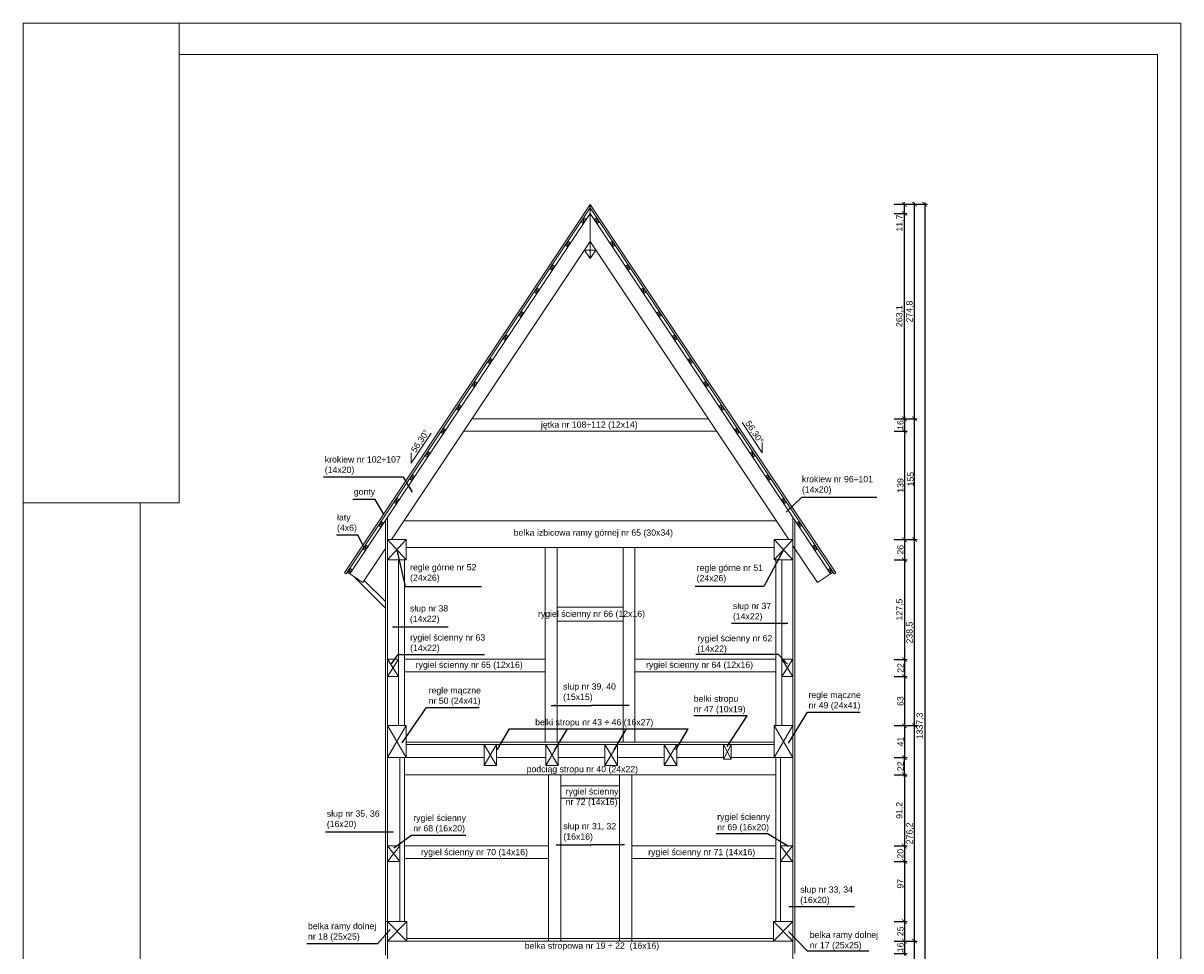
# Model space of a CAD drawing. Header units: millimetres. Extents: x -80660 to 263001, y 590205 to 619905.
# Tile 34 of 64: x 67068 to 81918, y 608011 to 619905. Entities that reach past the tile are written whole.
import ezdxf

# ---------------------------------------------------------------- set-up
doc = ezdxf.new("R2010")
doc.units = ezdxf.units.MM
doc.layers.add('l.c.9', color=3, linetype='Continuous', lineweight=9)
doc.styles.add('styl1', font='arial.ttf')
doc.dimstyles.new('stefan', dxfattribs={"dimtxt": 80, "dimasz": 60, "dimexe": 35, "dimexo": 0, "dimgap": 10, "dimtad": 1, "dimdec": 1, "dimlfac": 0.1, "dimtxsty": 'styl1', "dimblk": 'ARCHTICK', "dimcen": 2.5, "dimdle": 25, "dimadec": 0, "dimazin": 0, "dimtfac": 1, "dimtdec": 1, "dimtmove": 0, "dimatfit": 3, "dimfxl": 1, "dimarcsym": 0})

# ---------------------------------------------------------------- blocks, each defined once
blk = doc.blocks.new('_ArchTick')
at = {"color": 0, "const_width": 0.15}
blk.add_lwpolyline([(-0.5, -0.5), (0.5, 0.5)], dxfattribs=at)
blk = doc.blocks.new('*D820')
at = {"layer": 'Defpoints', "color": 0}
for p in [(78242, 610268), (78242, 609356), (78372, 609356)]:
    blk.add_point(p, dxfattribs=at)
at = {"layer": 'l.c.9', "color": 0, "lineweight": -2}
for p, q in [((78242, 610268), (78407, 610268)), ((78372, 610293), (78372, 609331)), ((78242, 609356), (78407, 609356))]:
    blk.add_line(p, q, dxfattribs=at)
at = {"layer": 'l.c.9', "color": 0, "lineweight": -2, "xscale": 60, "yscale": 60, "zscale": 60}
for p, rotation in [((78372, 610268), 90), ((78372, 609356), 270)]:
    blk.add_blockref('_ArchTick', p, dxfattribs=dict(at, rotation=rotation))
at = {"layer": 'l.c.9', "color": 0, "insert": (78314, 609812), "char_height": 80, "attachment_point": 5, "rotation": 90, "style": 'styl1'}
blk.add_mtext('91,2', dxfattribs=at)
blk = doc.blocks.new('*D835')
at = {"layer": 'Defpoints', "color": 0}
for p in [(78372, 610898), (78502, 610898), (78372, 608136)]:
    blk.add_point(p, dxfattribs=at)
at = {"layer": 'l.c.9', "color": 0, "lineweight": -2}
for p, q in [((78372, 610898), (78537, 610898)), ((78502, 608111), (78502, 610923)), ((78372, 608136), (78537, 608136))]:
    blk.add_line(p, q, dxfattribs=at)
at = {"layer": 'l.c.9', "color": 0, "lineweight": -2, "xscale": 60, "yscale": 60, "zscale": 60}
for p, rotation in [((78502, 610898), 90), ((78502, 608136), 270)]:
    blk.add_blockref('_ArchTick', p, dxfattribs=dict(at, rotation=rotation))
at = {"layer": 'l.c.9', "color": 0, "insert": (78444, 609517), "char_height": 80, "attachment_point": 5, "rotation": 90, "style": 'styl1'}
blk.add_mtext('276,2', dxfattribs=at)
blk = doc.blocks.new('*D838')
at = {"layer": 'Defpoints', "color": 0}
for p in [(78502, 617582), (78502, 604208), (78632, 604208)]:
    blk.add_point(p, dxfattribs=at)
at = {"layer": 'l.c.9', "color": 0, "lineweight": -2}
for p, q in [((78502, 617582), (78667, 617582)), ((78632, 617607), (78632, 604183)), ((78502, 604208), (78667, 604208))]:
    blk.add_line(p, q, dxfattribs=at)
at = {"layer": 'l.c.9', "color": 0, "lineweight": -2, "xscale": 60, "yscale": 60, "zscale": 60}
for p, rotation in [((78632, 617582), 90), ((78632, 604208), 270)]:
    blk.add_blockref('_ArchTick', p, dxfattribs=dict(at, rotation=rotation))
at = {"layer": 'l.c.9', "color": 0, "insert": (78574, 610895), "char_height": 80, "attachment_point": 5, "rotation": 90, "style": 'styl1'}
blk.add_mtext('1337,3', dxfattribs=at)
blk = doc.blocks.new('*D821')
at = {"layer": 'Defpoints', "color": 0}
for p in [(78242, 609356), (78242, 609156), (78372, 609156)]:
    blk.add_point(p, dxfattribs=at)
at = {"layer": 'l.c.9', "color": 0, "lineweight": -2}
for p, q in [((78242, 609356), (78407, 609356)), ((78372, 609381), (78372, 609131)), ((78242, 609156), (78407, 609156))]:
    blk.add_line(p, q, dxfattribs=at)
at = {"layer": 'l.c.9', "color": 0, "lineweight": -2, "xscale": 60, "yscale": 60, "zscale": 60}
for p, rotation in [((78372, 609356), 90), ((78372, 609156), 270)]:
    blk.add_blockref('_ArchTick', p, dxfattribs=dict(at, rotation=rotation))
at = {"layer": 'l.c.9', "color": 0, "insert": (78321, 609256), "char_height": 80, "attachment_point": 5, "rotation": 90, "style": 'styl1'}
blk.add_mtext('20', dxfattribs=at)
blk = doc.blocks.new('*D822')
at = {"layer": 'Defpoints', "color": 0}
for p in [(78242, 609356), (78242, 608386), (78372, 608386)]:
    blk.add_point(p, dxfattribs=at)
at = {"layer": 'l.c.9', "color": 0, "lineweight": -2}
for p, q in [((78242, 609356), (78407, 609356)), ((78372, 609381), (78372, 608361)), ((78242, 608386), (78407, 608386))]:
    blk.add_line(p, q, dxfattribs=at)
at = {"layer": 'l.c.9', "color": 0, "lineweight": -2, "xscale": 60, "yscale": 60, "zscale": 60}
for p, rotation in [((78372, 609356), 90), ((78372, 608386), 270)]:
    blk.add_blockref('_ArchTick', p, dxfattribs=dict(at, rotation=rotation))
at = {"layer": 'l.c.9', "color": 0, "insert": (78321, 608871), "char_height": 80, "attachment_point": 5, "rotation": 90, "style": 'styl1'}
blk.add_mtext('97', dxfattribs=at)
blk = doc.blocks.new('*D823')
at = {"layer": 'Defpoints', "color": 0}
for p in [(78242, 608386), (78242, 608136), (78372, 608136)]:
    blk.add_point(p, dxfattribs=at)
at = {"layer": 'l.c.9', "color": 0, "lineweight": -2}
for p, q in [((78372, 608411), (78372, 608111)), ((78242, 608386), (78407, 608386)), ((78242, 608136), (78407, 608136))]:
    blk.add_line(p, q, dxfattribs=at)
at = {"layer": 'l.c.9', "color": 0, "lineweight": -2, "xscale": 60, "yscale": 60, "zscale": 60}
for p, rotation in [((78372, 608386), 90), ((78372, 608136), 270)]:
    blk.add_blockref('_ArchTick', p, dxfattribs=dict(at, rotation=rotation))
at = {"layer": 'l.c.9', "color": 0, "insert": (78321, 608261), "char_height": 80, "attachment_point": 5, "rotation": 90, "style": 'styl1'}
blk.add_mtext('25', dxfattribs=at)
blk = doc.blocks.new('*D824')
at = {"layer": 'Defpoints', "color": 0}
for p in [(78242, 608136), (78242, 607976), (78372, 607976)]:
    blk.add_point(p, dxfattribs=at)
at = {"layer": 'l.c.9', "color": 0, "lineweight": -2}
for p, q in [((78242, 608136), (78407, 608136)), ((78372, 608161), (78372, 607951)), ((78242, 607976), (78407, 607976))]:
    blk.add_line(p, q, dxfattribs=at)
at = {"layer": 'l.c.9', "color": 0, "lineweight": -2, "xscale": 60, "yscale": 60, "zscale": 60}
for p, rotation in [((78372, 608136), 90), ((78372, 607976), 270)]:
    blk.add_blockref('_ArchTick', p, dxfattribs=dict(at, rotation=rotation))
at = {"layer": 'l.c.9', "color": 0, "insert": (78321, 608056), "char_height": 80, "attachment_point": 5, "rotation": 90, "style": 'styl1'}
blk.add_mtext('16', dxfattribs=at)
blk = doc.blocks.new('*D834')
at = {"layer": 'Defpoints', "color": 0}
for p in [(78372, 608136), (78502, 608136), (78372, 604208)]:
    blk.add_point(p, dxfattribs=at)
at = {"layer": 'l.c.9', "color": 0, "lineweight": -2}
for p, q in [((78372, 608136), (78537, 608136)), ((78502, 604183), (78502, 608161)), ((78372, 604208), (78537, 604208))]:
    blk.add_line(p, q, dxfattribs=at)
at = {"layer": 'l.c.9', "color": 0, "lineweight": -2, "xscale": 60, "yscale": 60, "zscale": 60}
for p, rotation in [((78502, 608136), 90), ((78502, 604208), 270)]:
    blk.add_blockref('_ArchTick', p, dxfattribs=dict(at, rotation=rotation))
at = {"layer": 'l.c.9', "color": 0, "insert": (78444, 606172), "char_height": 80, "attachment_point": 5, "rotation": 90, "style": 'styl1'}
blk.add_mtext('392,8', dxfattribs=at)
blk = doc.blocks.new('*D813')
at = {"layer": 'Defpoints', "color": 0}
for p in [(78242, 614833), (78242, 614673), (78372, 614673)]:
    blk.add_point(p, dxfattribs=at)
at = {"layer": 'l.c.9', "color": 0, "lineweight": -2}
for p, q in [((78242, 614833), (78407, 614833)), ((78372, 614858), (78372, 614648)), ((78242, 614673), (78407, 614673))]:
    blk.add_line(p, q, dxfattribs=at)
at = {"layer": 'l.c.9', "color": 0, "lineweight": -2, "xscale": 60, "yscale": 60, "zscale": 60}
for p, rotation in [((78372, 614833), 90), ((78372, 614673), 270)]:
    blk.add_blockref('_ArchTick', p, dxfattribs=dict(at, rotation=rotation))
at = {"layer": 'l.c.9', "color": 0, "insert": (78321, 614753), "char_height": 80, "attachment_point": 5, "rotation": 90, "style": 'styl1'}
blk.add_mtext('16', dxfattribs=at)
blk = doc.blocks.new('*D814')
at = {"layer": 'Defpoints', "color": 0}
for p in [(78242, 614673), (78242, 613283), (78372, 613283)]:
    blk.add_point(p, dxfattribs=at)
at = {"layer": 'l.c.9', "color": 0, "lineweight": -2}
for p, q in [((78242, 614673), (78407, 614673)), ((78372, 614698), (78372, 613258)), ((78242, 613283), (78407, 613283))]:
    blk.add_line(p, q, dxfattribs=at)
at = {"layer": 'l.c.9', "color": 0, "lineweight": -2, "xscale": 60, "yscale": 60, "zscale": 60}
for p, rotation in [((78372, 614673), 90), ((78372, 613283), 270)]:
    blk.add_blockref('_ArchTick', p, dxfattribs=dict(at, rotation=rotation))
at = {"layer": 'l.c.9', "color": 0, "insert": (78321, 613978), "char_height": 80, "attachment_point": 5, "rotation": 90, "style": 'styl1'}
blk.add_mtext('139', dxfattribs=at)
blk = doc.blocks.new('*D815')
at = {"layer": 'Defpoints', "color": 0}
for p in [(78242, 613283), (78242, 613023), (78372, 613023)]:
    blk.add_point(p, dxfattribs=at)
at = {"layer": 'l.c.9', "color": 0, "lineweight": -2}
for p, q in [((78372, 613308), (78372, 612998)), ((78242, 613283), (78407, 613283)), ((78242, 613023), (78407, 613023))]:
    blk.add_line(p, q, dxfattribs=at)
at = {"layer": 'l.c.9', "color": 0, "lineweight": -2, "xscale": 60, "yscale": 60, "zscale": 60}
for p, rotation in [((78372, 613283), 90), ((78372, 613023), 270)]:
    blk.add_blockref('_ArchTick', p, dxfattribs=dict(at, rotation=rotation))
at = {"layer": 'l.c.9', "color": 0, "insert": (78321, 613153), "char_height": 80, "attachment_point": 5, "rotation": 90, "style": 'styl1'}
blk.add_mtext('26', dxfattribs=at)
blk = doc.blocks.new('*D816')
at = {"layer": 'Defpoints', "color": 0}
for p in [(78242, 613023), (78242, 611748), (78372, 611748)]:
    blk.add_point(p, dxfattribs=at)
at = {"layer": 'l.c.9', "color": 0, "lineweight": -2}
for p, q in [((78242, 613023), (78407, 613023)), ((78372, 613048), (78372, 611723)), ((78242, 611748), (78407, 611748))]:
    blk.add_line(p, q, dxfattribs=at)
at = {"layer": 'l.c.9', "color": 0, "lineweight": -2, "xscale": 60, "yscale": 60, "zscale": 60}
for p, rotation in [((78372, 613023), 90), ((78372, 611748), 270)]:
    blk.add_blockref('_ArchTick', p, dxfattribs=dict(at, rotation=rotation))
at = {"layer": 'l.c.9', "color": 0, "insert": (78314, 612386), "char_height": 80, "attachment_point": 5, "rotation": 90, "style": 'styl1'}
blk.add_mtext('127,5', dxfattribs=at)
blk = doc.blocks.new('*D817')
at = {"layer": 'Defpoints', "color": 0}
for p in [(78242, 611748), (78242, 611528), (78372, 611528)]:
    blk.add_point(p, dxfattribs=at)
at = {"layer": 'l.c.9', "color": 0, "lineweight": -2}
for p, q in [((78242, 611748), (78407, 611748)), ((78372, 611773), (78372, 611503)), ((78242, 611528), (78407, 611528))]:
    blk.add_line(p, q, dxfattribs=at)
at = {"layer": 'l.c.9', "color": 0, "lineweight": -2, "xscale": 60, "yscale": 60, "zscale": 60}
for p, rotation in [((78372, 611748), 90), ((78372, 611528), 270)]:
    blk.add_blockref('_ArchTick', p, dxfattribs=dict(at, rotation=rotation))
at = {"layer": 'l.c.9', "color": 0, "insert": (78322, 611638), "char_height": 80, "attachment_point": 5, "rotation": 90, "style": 'styl1'}
blk.add_mtext('22', dxfattribs=at)
blk = doc.blocks.new('*D818')
at = {"layer": 'Defpoints', "color": 0}
for p in [(78242, 611528), (78242, 610898), (78372, 610898)]:
    blk.add_point(p, dxfattribs=at)
at = {"layer": 'l.c.9', "color": 0, "lineweight": -2}
for p, q in [((78242, 611528), (78407, 611528)), ((78372, 611553), (78372, 610873)), ((78242, 610898), (78407, 610898))]:
    blk.add_line(p, q, dxfattribs=at)
at = {"layer": 'l.c.9', "color": 0, "lineweight": -2, "xscale": 60, "yscale": 60, "zscale": 60}
for p, rotation in [((78372, 611528), 90), ((78372, 610898), 270)]:
    blk.add_blockref('_ArchTick', p, dxfattribs=dict(at, rotation=rotation))
at = {"layer": 'l.c.9', "color": 0, "insert": (78321, 611213), "char_height": 80, "attachment_point": 5, "rotation": 90, "style": 'styl1'}
blk.add_mtext('63', dxfattribs=at)
blk = doc.blocks.new('*D836')
at = {"layer": 'Defpoints', "color": 0}
for p in [(78372, 613283), (78502, 613283), (78372, 610898)]:
    blk.add_point(p, dxfattribs=at)
at = {"layer": 'l.c.9', "color": 0, "lineweight": -2}
for p, q in [((78502, 610873), (78502, 613308)), ((78372, 613283), (78537, 613283)), ((78372, 610898), (78537, 610898))]:
    blk.add_line(p, q, dxfattribs=at)
at = {"layer": 'l.c.9', "color": 0, "lineweight": -2, "xscale": 60, "yscale": 60, "zscale": 60}
for p, rotation in [((78502, 613283), 90), ((78502, 610898), 270)]:
    blk.add_blockref('_ArchTick', p, dxfattribs=dict(at, rotation=rotation))
at = {"layer": 'l.c.9', "color": 0, "insert": (78444, 612091), "char_height": 80, "attachment_point": 5, "rotation": 90, "style": 'styl1'}
blk.add_mtext('238,5', dxfattribs=at)
blk = doc.blocks.new('*D837')
at = {"layer": 'Defpoints', "color": 0}
for p in [(78372, 614833), (78502, 614833), (78372, 613283)]:
    blk.add_point(p, dxfattribs=at)
at = {"layer": 'l.c.9', "color": 0, "lineweight": -2}
for p, q in [((78372, 614833), (78537, 614833)), ((78502, 613258), (78502, 614858)), ((78372, 613283), (78537, 613283))]:
    blk.add_line(p, q, dxfattribs=at)
at = {"layer": 'l.c.9', "color": 0, "lineweight": -2, "xscale": 60, "yscale": 60, "zscale": 60}
for p, rotation in [((78502, 614833), 90), ((78502, 613283), 270)]:
    blk.add_blockref('_ArchTick', p, dxfattribs=dict(at, rotation=rotation))
at = {"layer": 'l.c.9', "color": 0, "insert": (78451, 614058), "char_height": 80, "attachment_point": 5, "rotation": 90, "style": 'styl1'}
blk.add_mtext('155', dxfattribs=at)
blk = doc.blocks.new('*D819')
at = {"layer": 'Defpoints', "color": 0}
for p in [(78242, 610898), (78242, 610488), (78372, 610488)]:
    blk.add_point(p, dxfattribs=at)
at = {"layer": 'l.c.9', "color": 0, "lineweight": -2}
for p, q in [((78242, 610898), (78407, 610898)), ((78372, 610923), (78372, 610463)), ((78242, 610488), (78407, 610488))]:
    blk.add_line(p, q, dxfattribs=at)
at = {"layer": 'l.c.9', "color": 0, "lineweight": -2, "xscale": 60, "yscale": 60, "zscale": 60}
for p, rotation in [((78372, 610898), 90), ((78372, 610488), 270)]:
    blk.add_blockref('_ArchTick', p, dxfattribs=dict(at, rotation=rotation))
at = {"layer": 'l.c.9', "color": 0, "insert": (78322, 610693), "char_height": 80, "attachment_point": 5, "rotation": 90, "style": 'styl1'}
blk.add_mtext('41', dxfattribs=at)
blk = doc.blocks.new('*D839')
at = {"layer": 'Defpoints', "color": 0}
for p in [(78242, 617464), (78372, 617464), (78242, 614833)]:
    blk.add_point(p, dxfattribs=at)
at = {"layer": 'l.c.9', "color": 0, "lineweight": -2}
for p, q in [((78242, 617464), (78407, 617464)), ((78372, 614808), (78372, 617489)), ((78242, 614833), (78407, 614833))]:
    blk.add_line(p, q, dxfattribs=at)
at = {"layer": 'l.c.9', "color": 0, "lineweight": -2, "xscale": 60, "yscale": 60, "zscale": 60}
for p, rotation in [((78372, 617464), 90), ((78372, 614833), 270)]:
    blk.add_blockref('_ArchTick', p, dxfattribs=dict(at, rotation=rotation))
at = {"layer": 'l.c.9', "color": 0, "insert": (78314, 616149), "char_height": 80, "attachment_point": 5, "rotation": 90, "style": 'styl1'}
blk.add_mtext('263,1', dxfattribs=at)
blk = doc.blocks.new('*D840')
at = {"layer": 'Defpoints', "color": 0}
for p in [(78242, 617582), (78242, 617464), (78372, 617582)]:
    blk.add_point(p, dxfattribs=at)
at = {"layer": 'l.c.9', "color": 0, "lineweight": -2}
for p, q in [((78242, 617582), (78407, 617582)), ((78242, 617464), (78407, 617464)), ((78372, 617439), (78372, 617607))]:
    blk.add_line(p, q, dxfattribs=at)
at = {"layer": 'l.c.9', "color": 0, "lineweight": -2, "xscale": 60, "yscale": 60, "zscale": 60}
for p, rotation in [((78372, 617582), 90), ((78372, 617464), 270)]:
    blk.add_blockref('_ArchTick', p, dxfattribs=dict(at, rotation=rotation))
at = {"layer": 'l.c.9', "color": 0, "insert": (78315, 617341), "char_height": 80, "attachment_point": 5, "rotation": 90, "style": 'styl1'}
blk.add_mtext('11,7', dxfattribs=at)
blk = doc.blocks.new('*D841')
at = {"layer": 'Defpoints', "color": 0}
for p in [(78372, 617582), (78502, 617582), (78372, 614833)]:
    blk.add_point(p, dxfattribs=at)
at = {"layer": 'l.c.9', "color": 0, "lineweight": -2}
for p, q in [((78372, 617582), (78537, 617582)), ((78502, 614808), (78502, 617607)), ((78372, 614833), (78537, 614833))]:
    blk.add_line(p, q, dxfattribs=at)
at = {"layer": 'l.c.9', "color": 0, "lineweight": -2, "xscale": 60, "yscale": 60, "zscale": 60}
for p, rotation in [((78502, 617582), 90), ((78502, 614833), 270)]:
    blk.add_blockref('_ArchTick', p, dxfattribs=dict(at, rotation=rotation))
at = {"layer": 'l.c.9', "color": 0, "insert": (78444, 616207), "char_height": 80, "attachment_point": 5, "rotation": 90, "style": 'styl1'}
blk.add_mtext('274,8', dxfattribs=at)
blk = doc.blocks.new('*D842')
at = {"layer": 'Defpoints', "color": 0}
for p in [(78242, 610488), (78372, 610488), (78242, 610268)]:
    blk.add_point(p, dxfattribs=at)
at = {"layer": 'l.c.9', "color": 0, "lineweight": -2}
for p, q in [((78242, 610488), (78407, 610488)), ((78372, 610243), (78372, 610513)), ((78242, 610268), (78407, 610268))]:
    blk.add_line(p, q, dxfattribs=at)
at = {"layer": 'l.c.9', "color": 0, "lineweight": -2, "xscale": 60, "yscale": 60, "zscale": 60}
for p, rotation in [((78372, 610488), 90), ((78372, 610268), 270)]:
    blk.add_blockref('_ArchTick', p, dxfattribs=dict(at, rotation=rotation))
at = {"layer": 'l.c.9', "color": 0, "insert": (78322, 610378), "char_height": 80, "attachment_point": 5, "rotation": 90, "style": 'styl1'}
blk.add_mtext('22', dxfattribs=at)

msp = doc.modelspace()

# ---------------------------------------------------------------- linework, layer by layer
at = {"layer": 'l.c.9', "color": 0}
for p, q in [((67068.05, 619904.52), (67068.05, 598904.52)), ((81918.05, 619904.52), (67068.05, 619904.52)), ((69068.05, 619904.52), (69068.05, 613754.52)), ((81918.05, 619904.52), (81918.05, 598904.52)), ((81618.05, 619504.52), (69068.05, 619504.52)), ((81618.05, 619504.52), (81618.05, 599204.52)), ((71190.94, 612858.35), (74340.94, 617581.57)), ((71211.74, 612844.47), (74340.94, 617536.51)), ((71258.89, 612843.08), (74340.94, 617464.42)), ((77490.94, 612858.35), (74340.94, 617581.57)), ((74340.94, 617103.96), (74340.94, 617581.57)), ((77470.14, 612844.47), (74340.94, 617536.51)), ((77422.99, 612843.08), (74340.94, 617464.42)), ((74221.77, 617357.83), (74255.06, 617407.74)), ((74221.77, 617357.83), (74288.34, 617385.55)), ((74221.77, 617357.83), (74255.05, 617335.63)), ((74255.06, 617407.74), (74255.05, 617335.63)), ((74255.06, 617407.74), (74288.34, 617385.55)), ((74426.82, 617407.74), (74393.54, 617385.55)), ((74393.54, 617385.55), (74460.11, 617357.83)), ((74460.11, 617357.83), (74426.82, 617407.74)), ((74426.83, 617335.63), (74426.82, 617407.74)), ((74460.11, 617357.83), (74426.83, 617335.63)), ((71792.9, 613283.35), (74340.94, 617103.96)), ((74022.02, 617058.32), (74055.31, 617108.24)), ((74022.02, 617058.32), (74088.59, 617086.05)), ((74022.02, 617058.32), (74055.3, 617036.13)), ((74055.31, 617108.24), (74055.3, 617036.13)), ((74055.31, 617108.24), (74088.59, 617086.05)), ((76888.97, 613283.35), (74340.94, 617103.96)), ((74340.94, 617103.96), (74340.94, 616887.68)), ((74626.56, 617108.24), (74593.28, 617086.05)), ((74593.28, 617086.05), (74659.85, 617058.32)), ((74659.85, 617058.32), (74626.56, 617108.24)), ((74626.57, 617036.13), (74626.56, 617108.24)), ((74659.85, 617058.32), (74626.57, 617036.13)), ((74340.94, 616887.68), (74268.82, 616995.82)), ((74413.06, 616995.82), (74268.82, 616995.82)), ((74340.94, 616887.68), (74413.06, 616995.82)), ((73822.28, 616758.82), (73855.57, 616808.74)), ((73822.28, 616758.82), (73888.85, 616786.54)), ((73822.28, 616758.82), (73855.56, 616736.62)), ((73855.57, 616808.74), (73855.56, 616736.62)), ((73855.57, 616808.74), (73888.85, 616786.54)), ((74826.31, 616808.74), (74793.03, 616786.54)), ((74793.03, 616786.54), (74859.6, 616758.82)), ((74859.6, 616758.82), (74826.31, 616808.74)), ((74826.32, 616736.62), (74826.31, 616808.74)), ((74859.6, 616758.82), (74826.32, 616736.62)), ((73622.54, 616459.31), (73655.83, 616509.23)), ((73622.54, 616459.31), (73689.1, 616487.04)), ((73622.54, 616459.31), (73655.81, 616437.12)), ((73655.83, 616509.23), (73655.81, 616437.12)), ((73655.83, 616509.23), (73689.1, 616487.04)), ((75026.05, 616509.23), (74992.77, 616487.04)), ((74992.77, 616487.04), (75059.34, 616459.31)), ((75059.34, 616459.31), (75026.05, 616509.23)), ((75026.06, 616437.12), (75026.05, 616509.23)), ((75059.34, 616459.31), (75026.06, 616437.12)), ((73422.79, 616159.81), (73456.08, 616209.73)), ((73422.79, 616159.81), (73489.36, 616187.53)), ((73422.79, 616159.81), (73456.07, 616137.62)), ((73456.08, 616209.73), (73456.07, 616137.62)), ((73456.08, 616209.73), (73489.36, 616187.53)), ((75225.79, 616209.73), (75192.52, 616187.53)), ((75192.52, 616187.53), (75259.08, 616159.81)), ((75259.08, 616159.81), (75225.79, 616209.73)), ((75225.81, 616137.62), (75225.79, 616209.73)), ((75259.08, 616159.81), (75225.81, 616137.62)), ((73223.05, 615860.31), (73256.34, 615910.23)), ((73223.05, 615860.31), (73289.62, 615888.03)), ((73223.05, 615860.31), (73256.33, 615838.11)), ((73256.34, 615910.23), (73256.33, 615838.11)), ((73256.34, 615910.23), (73289.62, 615888.03)), ((75425.54, 615910.23), (75392.26, 615888.03)), ((75392.26, 615888.03), (75458.83, 615860.31)), ((75458.83, 615860.31), (75425.54, 615910.23)), ((75425.55, 615838.11), (75425.54, 615910.23)), ((75458.83, 615860.31), (75425.55, 615838.11)), ((73023.3, 615560.8), (73056.59, 615610.72)), ((73023.3, 615560.8), (73089.87, 615588.53)), ((73023.3, 615560.8), (73056.58, 615538.61)), ((73056.59, 615610.72), (73056.58, 615538.61)), ((73056.59, 615610.72), (73089.87, 615588.53)), ((75625.28, 615610.72), (75592, 615588.53)), ((75592, 615588.53), (75658.57, 615560.8)), ((75658.57, 615560.8), (75625.28, 615610.72)), ((75625.29, 615538.61), (75625.28, 615610.72)), ((75658.57, 615560.8), (75625.29, 615538.61)), ((72823.56, 615261.3), (72856.85, 615311.22)), ((72823.56, 615261.3), (72890.13, 615289.02)), ((72823.56, 615261.3), (72856.84, 615239.11)), ((72856.85, 615311.22), (72856.84, 615239.11)), ((72856.85, 615311.22), (72890.13, 615289.02)), ((75825.03, 615311.22), (75791.75, 615289.02)), ((75791.75, 615289.02), (75858.32, 615261.3)), ((75858.32, 615261.3), (75825.03, 615311.22)), ((75825.04, 615239.11), (75825.03, 615311.22)), ((75858.32, 615261.3), (75825.04, 615239.11)), ((72623.82, 614961.8), (72657.11, 615011.71)), ((72623.82, 614961.8), (72690.38, 614989.52)), ((72623.82, 614961.8), (72657.09, 614939.6)), ((72657.11, 615011.71), (72657.09, 614939.6)), ((72657.11, 615011.71), (72690.38, 614989.52)), ((76024.77, 615011.71), (75991.49, 614989.52)), ((75991.49, 614989.52), (76058.06, 614961.8)), ((76058.06, 614961.8), (76024.77, 615011.71)), ((76024.78, 614939.6), (76024.77, 615011.71)), ((76058.06, 614961.8), (76024.78, 614939.6)), ((75855.25, 614833.35), (72826.63, 614833.35)), ((72044.69, 614262.76), (72302.34, 614649.09)), ((72424.07, 614662.29), (72457.36, 614712.21)), ((72424.07, 614662.29), (72490.64, 614690.02)), ((72424.07, 614662.29), (72457.35, 614640.1)), ((72457.36, 614712.21), (72457.35, 614640.1)), ((72457.36, 614712.21), (72490.64, 614690.02)), ((75961.96, 614673.35), (72719.92, 614673.35)), ((76224.51, 614712.21), (76191.24, 614690.02)), ((76191.24, 614690.02), (76257.8, 614662.29)), ((76257.8, 614662.29), (76224.51, 614712.21)), ((76224.53, 614640.1), (76224.51, 614712.21)), ((76257.8, 614662.29), (76224.53, 614640.1)), ((76549.06, 614396.79), (76291.41, 614783.12)), ((76549.06, 614529.01), (76549.06, 614396.79)), ((72044.69, 614394.99), (72044.69, 614262.76)), ((72224.33, 614362.79), (72257.62, 614412.71)), ((72224.33, 614362.79), (72290.9, 614390.51)), ((72224.33, 614362.79), (72257.61, 614340.6)), ((72257.62, 614412.71), (72257.61, 614340.6)), ((72257.62, 614412.71), (72290.9, 614390.51)), ((76424.26, 614412.71), (76390.98, 614390.51)), ((76390.98, 614390.51), (76457.55, 614362.79)), ((76457.55, 614362.79), (76424.26, 614412.71)), ((76424.27, 614340.6), (76424.26, 614412.71)), ((76457.55, 614362.79), (76424.27, 614340.6)), ((72024.58, 614063.29), (72057.87, 614113.2)), ((72024.58, 614063.29), (72091.15, 614091.01)), ((72024.58, 614063.29), (72057.86, 614041.09)), ((72057.87, 614113.2), (72057.86, 614041.09)), ((72057.87, 614113.2), (72091.15, 614091.01)), ((76624, 614113.2), (76590.72, 614091.01)), ((76590.72, 614091.01), (76657.29, 614063.29)), ((76657.29, 614063.29), (76624, 614113.2)), ((76624.01, 614041.09), (76624, 614113.2)), ((76657.29, 614063.29), (76624.01, 614041.09)), ((67068.05, 613754.52), (69068.05, 613754.52)), ((68568.05, 613754.52), (68568.05, 598904.52)), ((71824.84, 613763.78), (71858.13, 613813.7)), ((71824.84, 613763.78), (71891.41, 613791.51)), ((71824.84, 613763.78), (71858.12, 613741.59)), ((71858.13, 613813.7), (71858.12, 613741.59)), ((71858.13, 613813.7), (71891.41, 613791.51)), ((76823.75, 613813.7), (76790.47, 613791.51)), ((76790.47, 613791.51), (76857.04, 613763.78)), ((76857.04, 613763.78), (76823.75, 613813.7)), ((76823.76, 613741.59), (76823.75, 613813.7)), ((76857.04, 613763.78), (76823.76, 613741.59)), ((71625.1, 613464.28), (71658.39, 613514.2)), ((71625.1, 613464.28), (71691.66, 613492)), ((71625.1, 613464.28), (71658.37, 613442.09)), ((71658.39, 613514.2), (71658.37, 613442.09)), ((71658.39, 613514.2), (71691.66, 613492)), ((71715.94, 613528.4), (71715.94, 610687.76)), ((71740.94, 607376.35), (71740.94, 613565.89)), ((76728.91, 613523.35), (71952.97, 613523.35)), ((76940.94, 613205.42), (76940.94, 613565.89)), ((76965.94, 607976.35), (76965.94, 613528.4)), ((77023.49, 613514.2), (76990.21, 613492)), ((76990.21, 613492), (77056.78, 613464.28)), ((77056.78, 613464.28), (77023.49, 613514.2)), ((77023.5, 613442.09), (77023.49, 613514.2)), ((77056.78, 613464.28), (77023.5, 613442.09)), ((71425.28, 612732.11), (71715.94, 613167.94)), ((71425.35, 613164.78), (71458.64, 613214.69)), ((71425.35, 613164.78), (71491.92, 613192.5)), ((71425.35, 613164.78), (71458.63, 613142.58)), ((71458.64, 613214.69), (71458.63, 613142.58)), ((71458.64, 613214.69), (71491.92, 613192.5)), ((71458.64, 613214.69), (71491.92, 613192.5)), ((71740.94, 613283.35), (71981.68, 613283.35)), ((71980.94, 613283.35), (71740.94, 613023.35)), ((71740.94, 613283.35), (71980.94, 613023.35)), ((71980.94, 613023.35), (71980.94, 613283.35)), ((76701.68, 613183.35), (71981.68, 613183.35)), ((73765.94, 610688.35), (73765.94, 613183.35)), ((73915.94, 610688.35), (73915.94, 613183.35)), ((74765.94, 610688.35), (74765.94, 613183.35)), ((74915.94, 610688.35), (74915.94, 613183.35)), ((76940.94, 613283.35), (76700.2, 613283.35)), ((76700.94, 613023.35), (76700.94, 613283.35)), ((76940.94, 613283.35), (76700.94, 613023.35)), ((76700.94, 613283.35), (76940.94, 613023.35)), ((76940.94, 607376.35), (76940.94, 613283.35)), ((77256.6, 612732.11), (76940.94, 613205.42)), ((77223.23, 613214.69), (77189.96, 613192.5)), ((77223.23, 613214.69), (77189.96, 613192.5)), ((77189.96, 613192.5), (77256.52, 613164.78)), ((77256.52, 613164.78), (77223.23, 613214.69)), ((77223.25, 613142.58), (77223.23, 613214.69)), ((77256.52, 613164.78), (77223.25, 613142.58)), ((71715.94, 607957.25), (71715.94, 613106.23)), ((71740.94, 613023.35), (71980.94, 613023.35)), ((71880.94, 610898.35), (71880.94, 613023.35)), ((71960.87, 610898.35), (71960.87, 613023.35)), ((76940.94, 613023.35), (76700.94, 613023.35)), ((76721, 610898.35), (76721, 613023.35)), ((76800.94, 613023.35), (76800.94, 610898.35)), ((71225.61, 612865.27), (71258.9, 612915.19)), ((71225.61, 612865.27), (71292.18, 612893)), ((71225.61, 612865.27), (71258.89, 612843.08)), ((71258.9, 612915.19), (71258.89, 612843.08)), ((71258.9, 612915.19), (71292.18, 612893)), ((77422.98, 612915.19), (77389.7, 612893)), ((77389.7, 612893), (77456.27, 612865.27)), ((77456.27, 612865.27), (77422.98, 612915.19)), ((77422.99, 612843.08), (77422.98, 612915.19)), ((77456.27, 612865.27), (77422.99, 612843.08)), ((71190.94, 612858.35), (71211.74, 612844.47)), ((71258.89, 612843.08), (71425.28, 612732.11)), ((71715.94, 612402.86), (71309.43, 612809.37)), ((71715.94, 612487.72), (71443.79, 612759.87)), ((77422.99, 612843.08), (77256.6, 612732.11)), ((77490.94, 612858.35), (77470.14, 612844.47)), ((74765.94, 612418.35), (73915.94, 612418.35)), ((74765.94, 612238.35), (73915.94, 612238.35)), ((71880.94, 611748.35), (71740.94, 611528.35)), ((71740.94, 611748.35), (71880.94, 611528.35)), ((71880.94, 611748.35), (71740.94, 611748.35)), ((73765.94, 611748.35), (71960.87, 611748.35)), ((76721, 611748.35), (74915.94, 611748.35)), ((76800.94, 611748.35), (76940.94, 611748.35)), ((76940.94, 611748.35), (76800.94, 611528.35)), ((76800.94, 611748.35), (76940.94, 611528.35)), ((71880.94, 611528.35), (71740.94, 611528.35)), ((73765.94, 611588.35), (71960.87, 611588.35)), ((76721, 611588.35), (74915.94, 611588.35)), ((76800.94, 611528.35), (76940.94, 611528.35)), ((76940.94, 610825.35), (76940.94, 611235.35)), ((71740.94, 610898.35), (71980.94, 610488.35)), ((71980.94, 610898.35), (71740.94, 610898.35)), ((71740.94, 610488.35), (71740.94, 610898.35)), ((71980.94, 610898.35), (71740.94, 610488.35)), ((71980.94, 610488.35), (71980.94, 610898.35)), ((76700.94, 610488.35), (76700.94, 610898.35)), ((76940.94, 610898.35), (76700.94, 610488.35)), ((76700.94, 610898.35), (76940.94, 610488.35)), ((76940.94, 610898.35), (76700.94, 610898.35)), ((76700.94, 610688.35), (71980.94, 610688.35)), ((76700.94, 610656.35), (71980.94, 610656.35)), ((73140.94, 610656.35), (72980.94, 610386.35)), ((72980.94, 610656.35), (73140.94, 610386.35)), ((72980.94, 610386.35), (72980.94, 610656.35)), ((72980.94, 610656.35), (73140.94, 610656.35)), ((73140.94, 610386.35), (73140.94, 610656.35)), ((73930.94, 610656.35), (73770.94, 610386.35)), ((73930.94, 610386.35), (73770.94, 610656.35)), ((73770.94, 610386.35), (73770.94, 610656.35)), ((73770.94, 610656.35), (73930.94, 610656.35)), ((73930.94, 610386.35), (73930.94, 610656.35)), ((74690.94, 610656.35), (74530.94, 610386.35)), ((74690.94, 610386.35), (74530.94, 610656.35)), ((74530.94, 610386.35), (74530.94, 610656.35)), ((74530.94, 610656.35), (74690.94, 610656.35)), ((74690.94, 610386.35), (74690.94, 610656.35)), ((75450.94, 610386.35), (75290.94, 610656.35)), ((75450.94, 610656.35), (75290.94, 610386.35)), ((75290.94, 610386.35), (75290.94, 610656.35)), ((75290.94, 610656.35), (75450.94, 610656.35)), ((75450.94, 610386.35), (75450.94, 610656.35)), ((76150.94, 610466.35), (76050.94, 610656.35)), ((76150.94, 610656.35), (76050.94, 610466.35)), ((76050.94, 610466.35), (76050.94, 610656.35)), ((76050.94, 610656.35), (76150.94, 610656.35)), ((76150.94, 610466.35), (76150.94, 610656.35)), ((71980.94, 610488.35), (71740.94, 610488.35)), ((71900.94, 608386.35), (71900.94, 610488.35)), ((71960.87, 608386.35), (71960.87, 610488.35)), ((72980.94, 610488.35), (71980.94, 610488.35)), ((73770.94, 610488.35), (73140.94, 610488.35)), ((74530.94, 610488.35), (73930.94, 610488.35)), ((75290.94, 610488.35), (74690.94, 610488.35)), ((76050.94, 610488.35), (75450.94, 610488.35)), ((76637.83, 610488.35), (76150.94, 610488.35)), ((76700.94, 610488.35), (76150.94, 610488.35)), ((76940.94, 610488.35), (76700.94, 610488.35)), ((76721, 608386.35), (76721, 610488.35)), ((76780.94, 608386.35), (76780.94, 610488.35)), ((73140.94, 610386.35), (72980.94, 610386.35)), ((73930.94, 610386.35), (73770.94, 610386.35)), ((74690.94, 610386.35), (74530.94, 610386.35)), ((75450.94, 610386.35), (75290.94, 610386.35)), ((76150.94, 610466.35), (76050.94, 610466.35)), ((76721, 610268.35), (71960.87, 610268.35)), ((73805.94, 608136.35), (73805.94, 610268.35)), ((73965.94, 608136.35), (73965.94, 610268.35)), ((74715.94, 608136.35), (74715.94, 610268.35)), ((74875.94, 608136.35), (74875.94, 610268.35)), ((74715.94, 610128.35), (73965.94, 610128.35)), ((74715.94, 609968.35), (73965.94, 609968.35)), ((71900.94, 609356.35), (71740.94, 609356.35)), ((71900.94, 609156.35), (71740.94, 609356.35)), ((71900.94, 609356.35), (71740.94, 609156.35)), ((73805.94, 609356.35), (71960.87, 609356.35)), ((76721, 609356.35), (74875.94, 609356.35)), ((76937.83, 609356.35), (76780.94, 609356.35)), ((76780.94, 609356.35), (76937.83, 609156.35)), ((76937.83, 609356.35), (76780.94, 609156.35)), ((71900.94, 609156.35), (71740.94, 609156.35)), ((73805.94, 609196.35), (71960.87, 609196.35)), ((76721, 609196.35), (74875.94, 609196.35)), ((76937.83, 609156.35), (76780.94, 609156.35)), ((71990.94, 608386.35), (71715.94, 608386.35)), ((71740.94, 608386.35), (71990.94, 608136.35)), ((71990.94, 608386.35), (71740.94, 608136.35)), ((71990.94, 608386.35), (71990.94, 608136.35)), ((76690.94, 608136.35), (76690.94, 608386.35)), ((76690.94, 608386.35), (76940.94, 608136.35)), ((76940.94, 608386.35), (76690.94, 608136.35)), ((76940.94, 608386.35), (76690.94, 608386.35)), ((76940.94, 608136.35), (71740.94, 608136.35)), ((76690.94, 608168.35), (71990.94, 608168.35)), ((76278.79, 608168.35), (76072.77, 608168.35))]:
    msp.add_line(p, q, dxfattribs=at)

# ---------------------------------------------------------------- texts
at = {"layer": 'l.c.9', "color": 0, "width": 2924.252, "attachment_point": 1}
for s, insert, char_height in [('{\\fArial|b0|i0|c238|p34;jętka nr 108\\fArial|b0|i0|c238|p32;÷112 \\fArial|b0|i0|c238|p34;(12x14)}', (73708.96, 614797.57), 80), ('{\\fArial|b0|i0|c238|p34;krokiew nr 102÷107\\P(14x20)}', (70937.25, 614351.14), 80), ('{\\fArial|b0|i0|c238|p34;krokiew nr 96\\fArial|b0|i0|c238|p32;÷101\\fMS Shell Dlg|b0|i0|c238|p0; \\P\\fArial|b0|i0|c238|p34;(14x20)}', (77057.18, 614098.7), 80), ('{\\fArial|b0|i0|c238|p34;gonty}', (71309.11, 613938.13), 80), ('{\\fArial|b0|i0|c238|p34;łaty\\P(4x6)}', (71094.42, 613608.94), 80), ('{\\fArial|b0|i0|c238|p34;belka izbicowa ramy górnej nr 65 (30x34)}', (73360.22, 613413.09), 80), ('{\\fArial|b0|i0|c238|p34;regle górne nr 52 \\P(24x26)}', (72031.38, 612968.56), 80), ('{\\fArial|b0|i0|c238|p34;regle górne nr 51 \\P(24x26)}', (75707.3, 612962.79), 80), ('{\\fArial|b0|i0|c238|p34; \\Psłup nr 38\\P(14x22)}', (72028.98, 612575.32), 80), ('{\\fArial|b0|i0|c238|p34; \\Psłup nr 37\\P(14x22)}', (76172.33, 612605.97), 80), ('{\\fArial|b0|i0|c238|p34;rygiel ścienny nr 66 (12x16)}', (73672.03, 612371.82), 80), ('{\\fArial|b0|i0|c238|p34;rygiel ścienny nr 63 \\P(14x22)}', (72031.91, 612068.91), 80), ('{\\fArial|b0|i0|c238|p34;rygiel ścienny nr 62 \\P(14x22)}', (75715.36, 612059.04), 80), ('{\\fArial|b0|i0|c238|p34;rygiel ścienny nr 65 (12x16)}', (72103.52, 611719.08), 80), ('{\\fArial|b0|i0|c238|p34;rygiel ścienny nr 64 (12x16)}', (75058.58, 611719.08), 80), ('{\\fArial|b0|i0|c238|p34;regle mączne\\Pnr 50 (24x41)}', (72269.26, 611391.26), 80), ('{\\fArial|b0|i0|c238|p34;słup nr 39, 40 \\P(15x15)}', (73994.24, 611440.2), 80), ('{\\fArial|b0|i0|c238|p34;\\H1.6x;belki stropu \\Pnr 47 (10x19)\\fArial Rounded MT Bold|b0|i0|c0|p32;\\P\\fArial|b0|i0|c238|p34;\\H0.625x; }', (75669.6, 611283.53), 50), ('{\\fArial|b0|i0|c238|p34;regle mączne\\Pnr 49 (24x41)}', (77142.16, 611332.53), 80), ('{\\fArial|b0|i0|c238|p34;\\H1.6x;belki stropu nr 43 \\fArial Rounded MT Bold|b0|i0|c0|p32;÷\\fArial|b0|i0|c238|p34; 46 (16x27)\\fArial Rounded MT Bold|b0|i0|c0|p32;\\P\\fArial|b0|i0|c238|p34;\\H0.625x; }', (73635.85, 610982.31), 50), ('{\\fArial|b0|i0|c238|p34;podciąg stropu nr 40 (24x22)}', (73526.42, 610381.42), 80), ('{\\fArial|b0|i0|c238|p34;rygiel ścienny \\Pnr 72 (14x16)}', (74027.39, 610095.04), 80), ('{\\fArial|b0|i0|c238|p34;słup nr 35, 36\\P(16x20)}', (70963.46, 609810.45), 80), ('{\\fArial|b0|i0|c238|p34;rygiel ścienny \\Pnr 68 (16x20)}', (72071.79, 609755.77), 80), ('{\\fArial|b0|i0|c238|p34;rygiel ścienny \\Pnr 69 (16x20)}', (75970.87, 609769.36), 80), ('{\\fArial|b0|i0|c238|p34;słup nr 31, 32 \\P(16x16)}', (73997.92, 609649.62), 80), ('{\\fArial|b0|i0|c238|p34;rygiel ścienny nr 70 (14x16)}', (72170.51, 609317.44), 80), ('{\\fArial|b0|i0|c238|p34;rygiel ścienny nr 71 (14x16)}', (75085.57, 609317.44), 80), ('{\\fArial|b0|i0|c238|p34; \\Psłup nr 33, 34\\P(16x20)}', (77035.12, 608970.88), 80), ('{\\fArial|b0|i0|c238|p34;belka ramy dolnej \\Pnr 18 (25x25)}', (70721.41, 608368.15), 80), ('{\\fArial|b0|i0|c238|p34;belka ramy dolnej \\Pnr 17 (25x25)}', (77158.2, 608256.87), 80), ('{\\fArial|b0|i0|c238|p34;\\H1.333x;belka stropowa nr 19 \\fArial|b0|i0|c238|p32;÷\\fArial|b0|i0|c238|p34; 22  (16x16)\\fArial|b0|i0|c238|p32;\\P\\H0.7502x; }', (73500.89, 608117.59), 60)]:
    msp.add_mtext(s, dxfattribs=dict(at, insert=insert, char_height=char_height))
at = {"layer": 'l.c.9', "color": 0, "char_height": 80, "width": 2924.252, "attachment_point": 1}
for insert, rotation in [((76392.89, 614818.38), 303.7), ((72036.09, 614434.71), 56.3)]:
    msp.add_mtext('{\\fArial|b0|i0|c238|p34;56,30°}', dxfattribs=dict(at, insert=insert, rotation=rotation))

# ---------------------------------------------------------------- dimensions: what is measured, and where the dimension line sits
at = {"layer": 'l.c.9', "color": 0}
dim = msp.add_linear_dim(base=(78372.05, 617581.57), p1=(78242.05, 617464.42), p2=(78242.05, 617581.57), angle=90, dimstyle='stefan', override={"dimtmove": 2}, dxfattribs=at)
dim.commit()
dim.dimension.update_dxf_attribs({"geometry": '*D840', "text_midpoint": (78315.23, 617341.2), "dimtype": 160})
for base, p1, p2, picture, middle in [((78502.05, 617581.57), (78372.05, 614833.35), (78372.05, 617581.57), '*D841', (78443.97, 616207.46)), ((78632.05, 604208.35), (78502.05, 617581.57), (78502.05, 604208.35), '*D838', (78573.97, 610894.96)), ((78372.05, 614673.35), (78242.05, 614833.35), (78242.05, 614673.35), '*D813', (78321.2, 614753.35)), ((78372.05, 610488.35), (78242.05, 610268.35), (78242.05, 610488.35), '*D842', (78321.89, 610378.35)), ((78502.05, 608136.35), (78372.05, 604208.35), (78372.05, 608136.35), '*D834', (78443.97, 606172.35))]:
    dim = msp.add_linear_dim(base=base, p1=p1, p2=p2, angle=90, dimstyle='stefan', dxfattribs=at)
    dim.commit()
    dim.dimension.update_dxf_attribs({"geometry": picture, "text_midpoint": middle})
for base, p1, p2, picture, middle in [((78372.05, 617464.42), (78242.05, 614833.35), (78242.05, 617464.42), '*D839', (78313.97, 616148.88)), ((78502.05, 614833.35), (78372.05, 613283.35), (78372.05, 614833.35), '*D837', (78451.2, 614058.35)), ((78372.05, 613283.35), (78242.05, 614673.35), (78242.05, 613283.35), '*D814', (78321.18, 613978.35)), ((78372.05, 613023.35), (78242.05, 613283.35), (78242.05, 613023.35), '*D815', (78321.2, 613153.35)), ((78502.05, 613283.35), (78372.05, 610898.35), (78372.05, 613283.35), '*D836', (78443.97, 612090.85)), ((78372.05, 611748.35), (78242.05, 613023.35), (78242.05, 611748.35), '*D816', (78313.97, 612385.85)), ((78372.05, 611528.35), (78242.05, 611748.35), (78242.05, 611528.35), '*D817', (78321.89, 611638.35)), ((78372.05, 610898.35), (78242.05, 611528.35), (78242.05, 610898.35), '*D818', (78321.18, 611213.35)), ((78372.05, 610488.35), (78242.05, 610898.35), (78242.05, 610488.35), '*D819', (78321.89, 610693.35)), ((78502.05, 610898.35), (78372.05, 608136.35), (78372.05, 610898.35), '*D835', (78443.97, 609517.35)), ((78372.05, 609356.35), (78242.05, 610268.35), (78242.05, 609356.35), '*D820', (78313.97, 609812.35)), ((78372.05, 609156.35), (78242.05, 609356.35), (78242.05, 609156.35), '*D821', (78321.2, 609256.35)), ((78372.05, 608386.35), (78242.05, 609356.35), (78242.05, 608386.35), '*D822', (78321.2, 608871.35)), ((78372.05, 608136.35), (78242.05, 608386.35), (78242.05, 608136.35), '*D823', (78321.2, 608261.35)), ((78372.05, 607976.35), (78242.05, 608136.35), (78242.05, 607976.35), '*D824', (78321.2, 608056.35))]:
    dim = msp.add_linear_dim(base=base, p1=p1, p2=p2, angle=90, dimstyle='stefan', override={"dimtmove": 1}, dxfattribs=at)
    dim.commit()
    dim.dimension.update_dxf_attribs({"geometry": picture, "text_midpoint": middle})

# ---------------------------------------------------------------- leaders
for points in [[(72064.17, 613891.85), (71948.37, 614084.75), (70921.5, 614084.75)], [(71699.1, 613602.94), (71583.31, 613795.84), (71296.17, 613795.84)], [(76854.5, 613636.2), (77055.88, 613829.1), (78016.98, 613829.1)], [(71447.12, 613172.77), (71359.64, 613340.1), (71087.48, 613340.1)], [(71860.94, 613153.35), (71966.99, 612682.37), (72947.82, 612682.37)], [(76820.94, 613153.35), (76569, 612683.72), (75690.22, 612683.72)], [(71804.81, 612164.16), (72521.82, 612164.16)], [(76877.07, 612206.01), (76155.84, 612206.01)], [(71792.44, 611692.05), (71879.45, 611808.81), (72985.63, 611808.81)], [(76870.4, 611684.56), (76756.05, 611811.27), (75694.61, 611811.27)], [(71928.35, 610675.89), (72243.75, 611132.65), (72918.94, 611132.65)], [(73839.31, 611158.34), (74359.85, 611158.34)], [(74843.22, 611158.34), (74359.85, 611158.34)], [(76100.58, 610629.55), (76353.82, 611024.18), (75669.6, 611024.18)], [(76885.11, 610674.4), (77130.52, 611069.02), (77803.94, 611069.02)], [(73148.31, 610586.7), (73308.22, 610856.55), (75599.19, 610856.55)], [(73889.28, 610586.7), (74049.19, 610856.55)], [(74649.28, 610586.7), (74809.19, 610856.55)], [(75439.28, 610586.7), (75599.19, 610856.55)], [(71814.95, 609533.32), (70946.8, 609533.32)], [(71824.83, 609330.98), (72048.22, 609493.78), (72746.59, 609493.78)], [(76883.61, 609349.82), (76617.76, 609512.32), (75958.97, 609510.76)], [(73906.48, 609370.7), (74350.58, 609370.7)], [(74781.42, 609370.7), (74350.58, 609370.7)], [(76891.02, 608577.93), (77733.15, 608577.93)], [(71777.11, 608283.2), (71611.44, 608100.23), (70707.22, 608100.23)], [(76885.15, 608258.24), (77122.92, 608012.55), (77914.58, 608012.55)]]:
    msp.add_leader(points, dimstyle='stefan', override={"dimgap": 10, "dimtad": 0}, dxfattribs=at)

doc.saveas('drawing.dxf')
